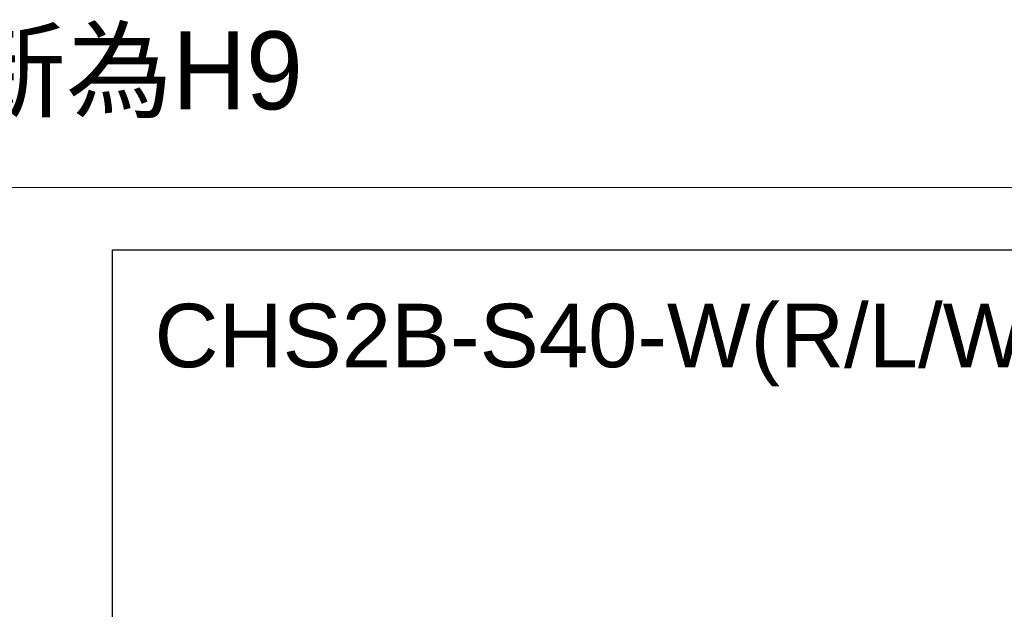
# Model space of a CAD drawing. Header units: inches. Extents: x 0 to 5766, y -2164 to 1330.
# Tile 128 of 217: x 3630 to 3946, y 477 to 666. Entities that reach past the tile are written whole.
import ezdxf

# ---------------------------------------------------------------- set-up
doc = ezdxf.new("R2010")
doc.units = ezdxf.units.IN
doc.header["$MEASUREMENT"] = 0
doc.layers.add('AM_8', color=1, linetype='Continuous', lineweight=15)
doc.styles.get("Standard").update_dxf_attribs({"font": 'arial.ttf'})

msp = doc.modelspace()

# ---------------------------------------------------------------- linework, layer by layer
msp.add_lwpolyline([(3659.828, 203.663), (3659.828, 591.783), (4086.155, 591.783), (4086.155, 203.663)])
msp.add_lwpolyline([(3659.828, 591.783), (4086.155, 591.783), (4086.155, 0), (3659.828, 0)], close=True)
at = {"layer": 'AM_8'}
msp.add_lwpolyline([(3153.908, 611.783), (4106.155, 611.783), (4106.155, -20), (3153.908, -20)], close=True, dxfattribs=at)

# ---------------------------------------------------------------- texts
msp.add_text('CHS2B-S40-W(R/L/W/M)', height=20.349).set_placement((3673.271, 554.16))
at = {"color": 1, "insert": (3178.908, 661.783), "char_height": 25, "attachment_point": 1}
msp.add_mtext_dynamic_manual_height_columns('{\\fPMingLiU|b0|i0|c136|p18;2023.10.23 滑座PIN孔公差更新為H9}', width=573.84384, gutter_width=12.5, heights=[0], dxfattribs=at)

doc.saveas('drawing.dxf')
